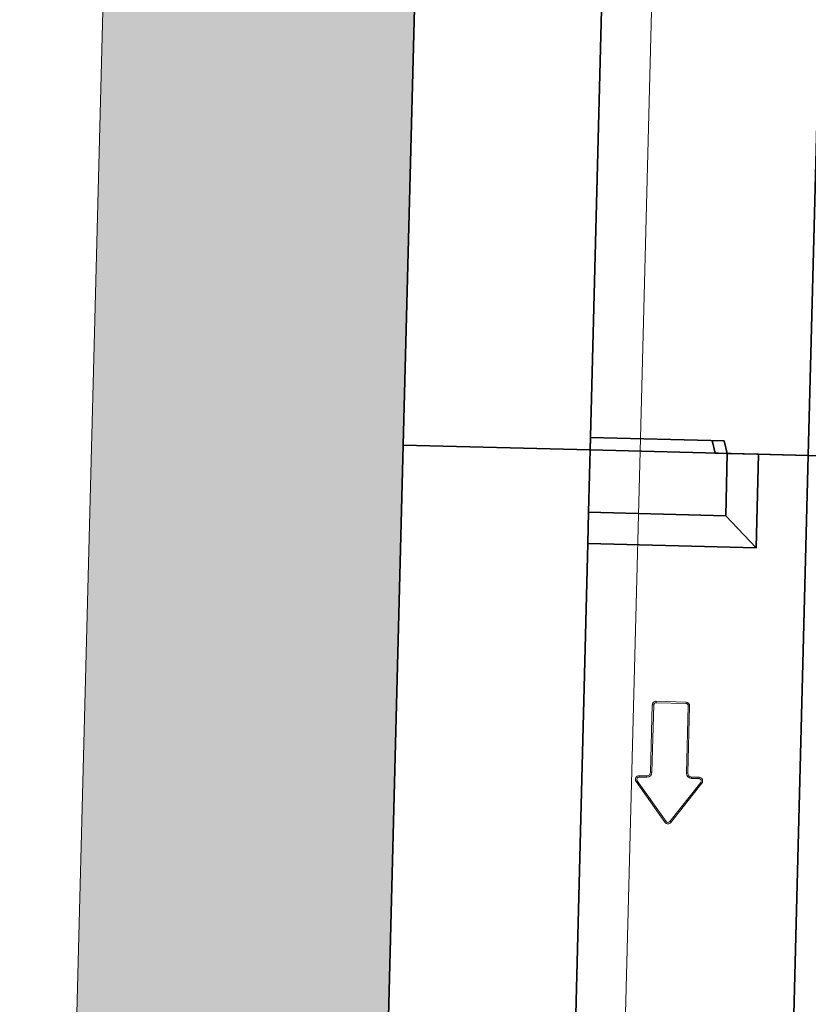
# Model space of a CAD drawing. Header units: metres. Extents: x 232680 to 233262, y 554200 to 554550.
# Tile 149 of 254: x 232760.03 to 232760.663, y 554475.214 to 554476.004. Entities that reach past the tile are written whole.
import ezdxf

# ---------------------------------------------------------------- set-up
doc = ezdxf.new("R2010")
doc.units = ezdxf.units.M
doc.linetypes.add('NLCS-HIDDEN', pattern=[4, 2, -2])
for name, color, linetype, lineweight in [('ACO constructie 035', 7, 'Continuous', 35), ('ACO tekst', 251, 'Continuous', 9), ('ACO verborgen', 251, 'NLCS-HIDDEN', 13), ('N-WE-VH-VERHARDING_FUNDERING_GRANULAAT_MENG-AD', 252, 'Continuous', 18)]:
    doc.layers.add(name, color=color, linetype=linetype, lineweight=lineweight)

# ---------------------------------------------------------------- blocks, each defined once
blk = doc.blocks.new('KT 500-640 (doorsnede)')
at = {"layer": 'ACO constructie 035'}
for p, q in [((1, -0.08661), (1, -0.465)), ((0, -0.64), (0, -0.465)), ((1, -0.465), (0, -0.465)), ((1, -0.465), (0, -0.465)), ((1, -0.505), (1, -0.465)), ((0.95, -0.53), (0.925, -0.505)), ((0.925, -0.505), (1, -0.505)), ((0.925, -0.505), (0.925, -0.64)), ((1, -0.505), (1, -0.53)), ((0.95, -0.53), (0.95, -0.64)), ((1, -0.53), (0.95, -0.53)), ((1.01, -0.53268), (1, -0.53)), ((1, -0.53), (1, -0.53966)), ((1.01, -0.53268), (1.01, -0.64)), ((1, -0.53966), (1.01, -0.54234)), ((0, -0.64), (0.925, -0.64)), ((0.95, -0.64), (0.925, -0.64)), ((1.01, -0.64), (0.95, -0.64))]:
    blk.add_line(p, q, dxfattribs=at)
at = {"layer": 'ACO constructie 035', "flags": 128}
for points in [[(0, -0.64), (0, -0.79), (1, -0.79)], [(1, -0.64), (1, -0.79)]]:
    blk.add_lwpolyline(points, dxfattribs=at)
at = {"layer": 'ACO tekst'}
for p, q in [((0.7032, -0.5676), (0.7352, -0.5436)), ((0.70389, -0.56852), (0.73589, -0.54452)), ((0.73589, -0.54452), (0.7352, -0.5436)), ((0.73885, -0.546), (0.74, -0.546)), ((0.73885, -0.546), (0.73885, -0.552)), ((0.73885, -0.552), (0.74, -0.552)), ((0.74, -0.546), (0.74, -0.552)), ((0.743, -0.55615), (0.743, -0.555)), ((0.743, -0.555), (0.797, -0.555)), ((0.743, -0.55615), (0.797, -0.55615)), ((0.797, -0.55615), (0.797, -0.555)), ((0.79885, -0.558), (0.8, -0.558)), ((0.79885, -0.558), (0.79885, -0.582)), ((0.8, -0.558), (0.8, -0.582)), ((0.70389, -0.56852), (0.7032, -0.5676)), ((0.70389, -0.57148), (0.7032, -0.5724)), ((0.7352, -0.5964), (0.7032, -0.5724)), ((0.73589, -0.59548), (0.70389, -0.57148)), ((0.743, -0.58385), (0.743, -0.585)), ((0.797, -0.58385), (0.743, -0.58385)), ((0.797, -0.58385), (0.797, -0.585)), ((0.79885, -0.582), (0.8, -0.582)), ((0.73885, -0.588), (0.73885, -0.594)), ((0.73885, -0.588), (0.74, -0.588)), ((0.74, -0.588), (0.74, -0.594)), ((0.797, -0.585), (0.743, -0.585)), ((0.73589, -0.59548), (0.7352, -0.5964)), ((0.73885, -0.594), (0.74, -0.594))]:
    blk.add_line(p, q, dxfattribs=at)
for centre, radius, start, end in [((0.737, -0.546), 0.003, 0, 126.8699), ((0.737, -0.546), 0.00185, 0, 126.8699), ((0.743, -0.552), 0.00415, 180, 270), ((0.743, -0.552), 0.003, 180, 270), ((0.797, -0.558), 0.003, 0, 90), ((0.797, -0.558), 0.00185, 0, 90), ((0.705, -0.57), 0.003, 126.8699, 233.1301), ((0.705, -0.57), 0.00185, 126.8699, 233.1301), ((0.743, -0.588), 0.00415, 90, 180), ((0.797, -0.582), 0.00185, 270, 0), ((0.797, -0.582), 0.003, 270, 0), ((0.743, -0.588), 0.003, 90, 180), ((0.737, -0.594), 0.003, 233.1301, 0), ((0.737, -0.594), 0.00185, 233.1301, 0)]:
    blk.add_arc(centre, radius, start, end, dxfattribs=at)
at = {"layer": 'ACO verborgen'}
for p, q in [((1, -0.53966), (1, -0.64)), ((0, -0.6), (1, -0.6))]:
    blk.add_line(p, q, dxfattribs=at)

msp = doc.modelspace()

# ---------------------------------------------------------------- hatches: boundary and pattern name
at = {"layer": 'N-WE-VH-VERHARDING_FUNDERING_GRANULAAT_MENG-AD'}
h = msp.add_hatch(dxfattribs=at)
h.set_pattern_fill('AVH-FUNDERING_GRANULAAT_MENG_01', color=256, pattern_type=2)
h.set_pattern_definition([(50, (232760.34007, 554479.6389), (0.35863, -0.031376), [0.0375, -0.4125]), (355, (232760.34007, 554479.6389), (-0.069376, 0.376096), [0.03, -0.33]), (100.4514, (232760.36995, 554479.6363), (0.289255, 0.34472), [0.03187, -0.350571]), (46.184, (232760.34007, 554479.7389), (0.53362, -0.08276), [0.05625, -0.61875]), (96.636, (232760.38453, 554479.732), (0.46733, 0.48706), [0.047805, -0.525857]), (351.184, (232760.34007, 554479.7389), (0.46733, 0.48706), [0.045, -0.495]), (21, (232760.39007, 554479.7139), (0.298454, -0.20131), [0.0375, -0.4125]), (326, (232760.39007, 554479.7139), (0.121658, 0.362575), [0.03, -0.33]), (71.4514, (232760.41494, 554479.69714), (0.420111, 0.161265), [0.03187, -0.350571]), (37.5, (232760.34007, 554479.63891), (0.00608, 0.166447), [0, -0.326, 0, -0.335, 0, -0.33125]), (7.5, (232760.34007, 554479.63891), (0.1315348, 0.197206), [0, -0.191, 0, -0.3185, 0, -0.12625]), (327.5, (232760.22857, 554479.63891), (0.2669112, -0.0112774), [0, -0.125, 0, -0.39, 0, -0.5175]), (317.5, (232760.17857, 554479.63891), (0.291593, 0.0500525), [0, -0.1625, 0, -0.259, 0, -0.3675])])
h.paths.add_polyline_path([(232760.39666, 554472.41016), (232760.15436, 554472.41705), (232760.18005, 554473.41591), (232760.03009, 554473.41977), (232760.17148, 554478.91795), (232760.32143, 554478.9141), (232760.34007, 554479.63891), (232760.32143, 554480.36373), (232760.17148, 554480.35988), (232760.03009, 554485.85806), (232760.16644, 554485.86156), (232760.14198, 554486.81301), (232760.39194, 554486.81768), (232760.39836, 554486.56811), (232760.42279, 554485.61807), (232760.28644, 554485.61457), (232760.41497, 554480.61622), (232760.56492, 554480.62008), (232760.59015, 554479.63891), (232760.56492, 554478.65775), (232760.41497, 554478.66161), (232760.28644, 554473.66326), (232760.43639, 554473.6594), (232760.40308, 554472.65993)])

# ---------------------------------------------------------------- linework, layer by layer
at = {"layer": 'N-WE-VH-VERHARDING_FUNDERING_GRANULAAT_MENG-AD', "flags": 128}
msp.add_lwpolyline([(232760.39666, 554472.41016), (232760.15436, 554472.41705), (232760.18005, 554473.41591), (232760.03009, 554473.41977), (232760.17148, 554478.91795), (232760.32143, 554478.9141), (232760.34007, 554479.63891), (232760.32143, 554480.36373), (232760.17148, 554480.35988), (232760.03009, 554485.85806), (232760.16644, 554485.86156), (232760.14198, 554486.81301), (232760.39194, 554486.81768), (232760.39836, 554486.56811), (232760.42279, 554485.61807), (232760.28644, 554485.61457), (232760.41497, 554480.61622), (232760.56492, 554480.62008), (232760.59015, 554479.63891), (232760.56492, 554478.65775), (232760.41497, 554478.66161), (232760.28644, 554473.66326), (232760.43639, 554473.6594), (232760.40308, 554472.65993)], close=True, dxfattribs=at)

# ---------------------------------------------------------------- block references
at = {"xscale": -1, "rotation": 268.5270045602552}
for p in [(232761.12759, 554475.64229), (232761.10188, 554474.64262)]:
    msp.add_blockref('KT 500-640 (doorsnede)', p, dxfattribs=at)

doc.saveas('drawing.dxf')
